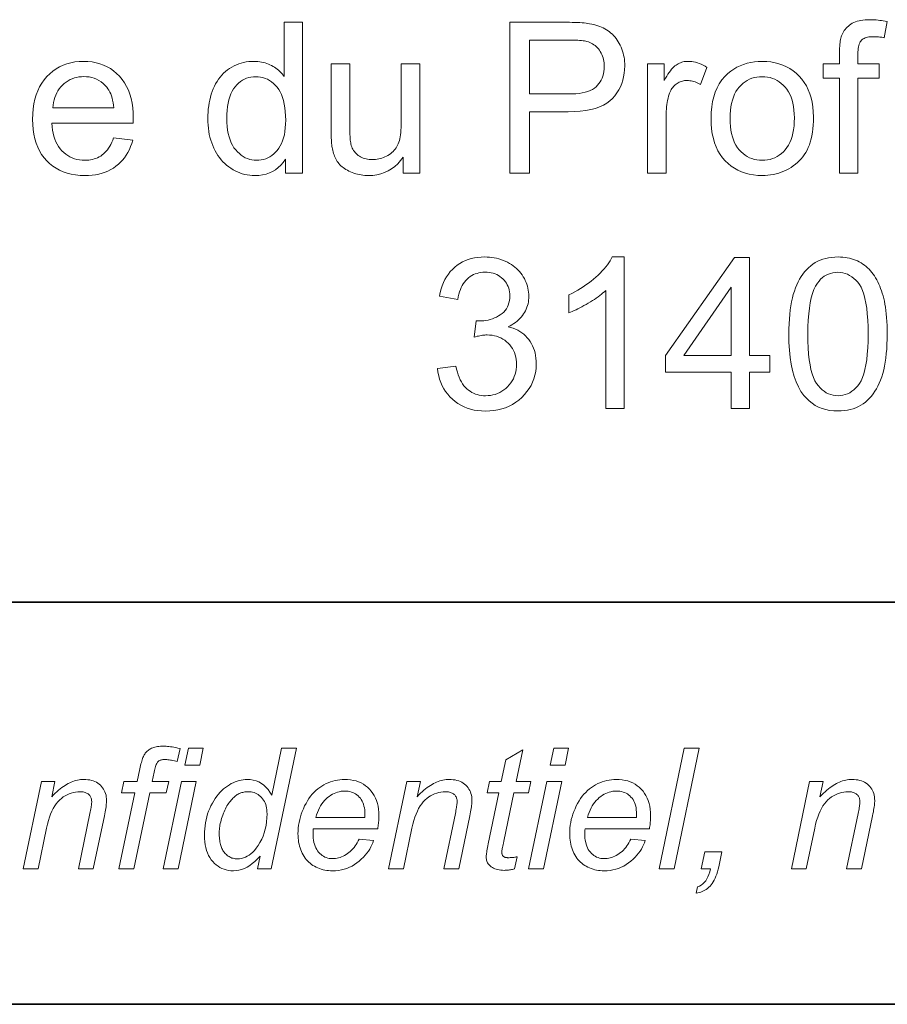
# Model space of a CAD drawing. Extents: x 10 to 410, y 10 to 287.
# Tile 7 of 21: x 314 to 329, y 10 to 26. Entities that reach past the tile are written whole.
import ezdxf

# ---------------------------------------------------------------- set-up
doc = ezdxf.new("R2010")
doc.units = 0

msp = doc.modelspace()

# ---------------------------------------------------------------- linework, layer by layer
at = {"color": 7, "lineweight": 35}
for p, q in [((409.96, 16.669), (269.696, 16.669)), ((365.393, 16.669), (269.696, 16.669)), ((10, 10), (410, 10))]:
    msp.add_line(p, q, dxfattribs=at)
at = {"color": 7, "lineweight": 13}
for points in [[(318.527, 23.78), (318.527, 24.009), (318.491, 23.958), (318.452, 23.912), (318.409, 23.871), (318.363, 23.836), (318.314, 23.807), (318.262, 23.782), (318.206, 23.764), (318.148, 23.75), (318.086, 23.742), (318.02, 23.739), (317.978, 23.74), (317.935, 23.744), (317.894, 23.75), (317.853, 23.758), (317.813, 23.769), (317.773, 23.782), (317.734, 23.798), (317.696, 23.816), (317.659, 23.836), (317.622, 23.859), (317.587, 23.883), (317.553, 23.91), (317.521, 23.939), (317.49, 23.969), (317.461, 24.002), (317.434, 24.036), (317.408, 24.072), (317.384, 24.11), (317.362, 24.15), (317.341, 24.192), (317.322, 24.235), (317.305, 24.28), (317.29, 24.326), (317.277, 24.373), (317.266, 24.422), (317.257, 24.472), (317.25, 24.523), (317.245, 24.575), (317.242, 24.629), (317.241, 24.684), (317.242, 24.738), (317.245, 24.79), (317.249, 24.842), (317.256, 24.893), (317.264, 24.943), (317.274, 24.991), (317.285, 25.039), (317.299, 25.086), (317.314, 25.131), (317.332, 25.176), (317.35, 25.219), (317.371, 25.26), (317.394, 25.299), (317.418, 25.336), (317.444, 25.371), (317.473, 25.404), (317.502, 25.435), (317.534, 25.463), (317.567, 25.49), (317.603, 25.515), (317.639, 25.537), (317.677, 25.557), (317.715, 25.575), (317.754, 25.59), (317.794, 25.603), (317.835, 25.613), (317.877, 25.622), (317.919, 25.627), (317.963, 25.631), (318.007, 25.632), (318.039, 25.631), (318.071, 25.629), (318.102, 25.626), (318.132, 25.621), (318.162, 25.615), (318.19, 25.607), (318.218, 25.598), (318.246, 25.588), (318.272, 25.576), (318.298, 25.563), (318.324, 25.549), (318.348, 25.534), (318.371, 25.518), (318.393, 25.501), (318.414, 25.484), (318.435, 25.465), (318.454, 25.446), (318.473, 25.426), (318.49, 25.405), (318.506, 25.383), (318.506, 26.28), (318.812, 26.28), (318.812, 23.78)], [(322.246, 23.78), (322.246, 26.28), (323.189, 26.28), (323.238, 26.28), (323.284, 26.279), (323.328, 26.278), (323.37, 26.276), (323.409, 26.274), (323.446, 26.272), (323.48, 26.268), (323.512, 26.265), (323.542, 26.261), (323.57, 26.256), (323.606, 26.25), (323.641, 26.242), (323.675, 26.233), (323.707, 26.223), (323.739, 26.212), (323.769, 26.2), (323.798, 26.186), (323.826, 26.172), (323.853, 26.156), (323.878, 26.14), (323.903, 26.122), (323.926, 26.102), (323.949, 26.082), (323.97, 26.06), (323.991, 26.036), (324.01, 26.011), (324.029, 25.985), (324.046, 25.958), (324.063, 25.929), (324.079, 25.898), (324.093, 25.867), (324.106, 25.835), (324.117, 25.802), (324.127, 25.769), (324.136, 25.735), (324.142, 25.701), (324.148, 25.666), (324.151, 25.63), (324.154, 25.594), (324.155, 25.557), (324.152, 25.494), (324.146, 25.434), (324.136, 25.375), (324.122, 25.318), (324.104, 25.263), (324.081, 25.21), (324.055, 25.159), (324.025, 25.11), (323.99, 25.063), (323.952, 25.017), (323.908, 24.975), (323.857, 24.938), (323.8, 24.905), (323.737, 24.876), (323.667, 24.852), (323.59, 24.832), (323.507, 24.816), (323.417, 24.805), (323.321, 24.799), (323.218, 24.797), (322.577, 24.797), (322.577, 23.78)], [(327.715, 23.78), (327.715, 25.353), (327.444, 25.353), (327.444, 25.591), (327.715, 25.591), (327.715, 25.784), (327.716, 25.82), (327.717, 25.853), (327.718, 25.885), (327.72, 25.915), (327.723, 25.943), (327.727, 25.969), (327.731, 25.993), (327.736, 26.016), (327.741, 26.036), (327.748, 26.055), (327.757, 26.079), (327.768, 26.101), (327.78, 26.123), (327.794, 26.143), (327.809, 26.163), (327.825, 26.182), (327.843, 26.2), (327.862, 26.217), (327.882, 26.233), (327.904, 26.249), (327.927, 26.263), (327.952, 26.275), (327.979, 26.286), (328.007, 26.296), (328.038, 26.304), (328.07, 26.311), (328.104, 26.316), (328.14, 26.32), (328.177, 26.322), (328.217, 26.323), (328.243, 26.323), (328.27, 26.322), (328.297, 26.32), (328.325, 26.318), (328.353, 26.315), (328.382, 26.312), (328.411, 26.308), (328.441, 26.303), (328.472, 26.298), (328.503, 26.292), (328.457, 26.024), (328.438, 26.028), (328.419, 26.031), (328.401, 26.033), (328.382, 26.035), (328.364, 26.037), (328.346, 26.039), (328.328, 26.04), (328.311, 26.041), (328.293, 26.041), (328.276, 26.041), (328.249, 26.041), (328.224, 26.039), (328.2, 26.036), (328.177, 26.032), (328.157, 26.027), (328.138, 26.02), (328.121, 26.012), (328.105, 26.003), (328.091, 25.993), (328.078, 25.982), (328.067, 25.969), (328.058, 25.954), (328.049, 25.937), (328.041, 25.917), (328.035, 25.896), (328.03, 25.873), (328.026, 25.847), (328.023, 25.82), (328.021, 25.79), (328.02, 25.758), (328.02, 25.591), (328.373, 25.591), (328.373, 25.353), (328.02, 25.353), (328.02, 23.78)], [(322.577, 25.092), (323.223, 25.092), (323.286, 25.093), (323.344, 25.096), (323.399, 25.102), (323.45, 25.111), (323.498, 25.121), (323.541, 25.135), (323.581, 25.15), (323.617, 25.168), (323.65, 25.188), (323.679, 25.211), (323.704, 25.236), (323.727, 25.263), (323.747, 25.291), (323.765, 25.322), (323.78, 25.355), (323.792, 25.389), (323.801, 25.426), (323.808, 25.464), (323.812, 25.505), (323.813, 25.547), (323.813, 25.578), (323.81, 25.608), (323.806, 25.637), (323.801, 25.665), (323.794, 25.693), (323.785, 25.719), (323.775, 25.744), (323.763, 25.769), (323.749, 25.793), (323.734, 25.815), (323.718, 25.837), (323.7, 25.857), (323.682, 25.876), (323.663, 25.893), (323.642, 25.908), (323.621, 25.922), (323.598, 25.935), (323.575, 25.946), (323.551, 25.955), (323.525, 25.963), (323.507, 25.967), (323.486, 25.971), (323.462, 25.974), (323.436, 25.977), (323.406, 25.98), (323.374, 25.982), (323.339, 25.983), (323.301, 25.984), (323.26, 25.985), (323.217, 25.985), (322.577, 25.985)], [(315.679, 24.363), (315.996, 24.324), (315.98, 24.27), (315.961, 24.218), (315.94, 24.169), (315.916, 24.122), (315.889, 24.077), (315.86, 24.035), (315.829, 23.996), (315.794, 23.959), (315.758, 23.925), (315.718, 23.893), (315.677, 23.864), (315.633, 23.837), (315.586, 23.814), (315.538, 23.795), (315.487, 23.778), (315.434, 23.764), (315.379, 23.753), (315.322, 23.745), (315.262, 23.741), (315.2, 23.739), (315.122, 23.742), (315.048, 23.749), (314.976, 23.761), (314.908, 23.778), (314.844, 23.8), (314.782, 23.827), (314.724, 23.859), (314.669, 23.896), (314.618, 23.937), (314.57, 23.984), (314.526, 24.035), (314.486, 24.09), (314.451, 24.149), (314.421, 24.211), (314.395, 24.278), (314.374, 24.349), (314.358, 24.423), (314.346, 24.502), (314.339, 24.584), (314.337, 24.67), (314.339, 24.76), (314.346, 24.845), (314.358, 24.926), (314.375, 25.003), (314.396, 25.076), (314.422, 25.145), (314.452, 25.21), (314.488, 25.271), (314.528, 25.327), (314.572, 25.38), (314.621, 25.428), (314.672, 25.471), (314.726, 25.509), (314.783, 25.541), (314.843, 25.569), (314.905, 25.592), (314.97, 25.609), (315.038, 25.622), (315.109, 25.63), (315.183, 25.632), (315.254, 25.63), (315.323, 25.622), (315.389, 25.61), (315.452, 25.593), (315.513, 25.57), (315.571, 25.543), (315.626, 25.511), (315.679, 25.474), (315.729, 25.432), (315.776, 25.385), (315.82, 25.333), (315.859, 25.278), (315.894, 25.218), (315.924, 25.155), (315.949, 25.087), (315.97, 25.016), (315.986, 24.94), (315.997, 24.86), (316.004, 24.777), (316.006, 24.689), (316.006, 24.683), (316.006, 24.677), (316.006, 24.67), (316.006, 24.663), (316.006, 24.655), (316.006, 24.647), (316.006, 24.638), (316.005, 24.628), (316.005, 24.618), (316.005, 24.607), (314.654, 24.607), (314.659, 24.549), (314.666, 24.493), (314.677, 24.441), (314.689, 24.391), (314.705, 24.344), (314.723, 24.3), (314.744, 24.258), (314.768, 24.219), (314.794, 24.183), (314.823, 24.15), (314.854, 24.12), (314.887, 24.093), (314.921, 24.069), (314.956, 24.049), (314.994, 24.031), (315.032, 24.017), (315.072, 24.006), (315.114, 23.998), (315.157, 23.993), (315.202, 23.992), (315.235, 23.993), (315.267, 23.995), (315.298, 24), (315.329, 24.006), (315.358, 24.014), (315.386, 24.024), (315.414, 24.035), (315.44, 24.048), (315.465, 24.063), (315.49, 24.08), (315.513, 24.099), (315.536, 24.12), (315.557, 24.143), (315.577, 24.168), (315.597, 24.195), (315.615, 24.225), (315.633, 24.256), (315.649, 24.29), (315.665, 24.326)], [(324.533, 23.78), (324.533, 25.591), (324.809, 25.591), (324.809, 25.317), (324.83, 25.354), (324.851, 25.389), (324.871, 25.42), (324.891, 25.45), (324.911, 25.477), (324.93, 25.501), (324.949, 25.522), (324.968, 25.541), (324.987, 25.557), (325.005, 25.571), (325.023, 25.582), (325.041, 25.593), (325.06, 25.602), (325.079, 25.61), (325.099, 25.617), (325.118, 25.622), (325.139, 25.627), (325.159, 25.63), (325.18, 25.632), (325.202, 25.632), (325.233, 25.631), (325.264, 25.628), (325.295, 25.623), (325.327, 25.616), (325.358, 25.607), (325.39, 25.597), (325.421, 25.584), (325.453, 25.569), (325.485, 25.552), (325.517, 25.533), (325.411, 25.248), (325.389, 25.261), (325.366, 25.272), (325.344, 25.282), (325.321, 25.291), (325.299, 25.298), (325.276, 25.304), (325.254, 25.309), (325.231, 25.312), (325.209, 25.314), (325.186, 25.315), (325.166, 25.314), (325.147, 25.313), (325.128, 25.31), (325.109, 25.305), (325.091, 25.3), (325.073, 25.293), (325.055, 25.285), (325.038, 25.276), (325.022, 25.266), (325.005, 25.254), (324.99, 25.242), (324.975, 25.228), (324.962, 25.214), (324.949, 25.199), (324.937, 25.182), (324.926, 25.165), (324.916, 25.147), (324.907, 25.128), (324.898, 25.107), (324.891, 25.086), (324.881, 25.053), (324.873, 25.02), (324.865, 24.985), (324.858, 24.951), (324.853, 24.915), (324.848, 24.879), (324.845, 24.842), (324.842, 24.805), (324.841, 24.767), (324.84, 24.728), (324.84, 23.78)], [(325.585, 24.686), (325.588, 24.784), (325.596, 24.877), (325.61, 24.964), (325.63, 25.046), (325.655, 25.124), (325.686, 25.195), (325.722, 25.262), (325.764, 25.324), (325.812, 25.38), (325.865, 25.431), (325.913, 25.469), (325.962, 25.503), (326.014, 25.534), (326.068, 25.56), (326.124, 25.582), (326.182, 25.6), (326.242, 25.614), (326.304, 25.624), (326.368, 25.63), (326.435, 25.632), (326.508, 25.63), (326.578, 25.622), (326.646, 25.61), (326.711, 25.593), (326.774, 25.571), (326.834, 25.544), (326.891, 25.512), (326.945, 25.476), (326.996, 25.434), (327.045, 25.387), (327.09, 25.337), (327.13, 25.282), (327.166, 25.224), (327.197, 25.162), (327.223, 25.096), (327.244, 25.027), (327.261, 24.953), (327.273, 24.876), (327.28, 24.796), (327.282, 24.711), (327.281, 24.643), (327.278, 24.577), (327.273, 24.515), (327.265, 24.456), (327.256, 24.399), (327.244, 24.346), (327.231, 24.295), (327.215, 24.247), (327.197, 24.203), (327.177, 24.161), (327.155, 24.122), (327.131, 24.085), (327.106, 24.049), (327.078, 24.015), (327.048, 23.983), (327.017, 23.953), (326.984, 23.925), (326.948, 23.898), (326.911, 23.873), (326.872, 23.85), (326.831, 23.829), (326.79, 23.81), (326.748, 23.794), (326.706, 23.779), (326.662, 23.767), (326.618, 23.757), (326.573, 23.749), (326.528, 23.744), (326.482, 23.74), (326.435, 23.739), (326.36, 23.742), (326.288, 23.749), (326.219, 23.761), (326.154, 23.778), (326.091, 23.8), (326.031, 23.827), (325.974, 23.859), (325.919, 23.895), (325.868, 23.937), (325.82, 23.983), (325.775, 24.034), (325.735, 24.089), (325.7, 24.149), (325.67, 24.213), (325.644, 24.281), (325.623, 24.353), (325.606, 24.43), (325.595, 24.511), (325.588, 24.596)], [(320.481, 23.78), (320.481, 24.046), (320.437, 23.988), (320.391, 23.936), (320.341, 23.89), (320.288, 23.85), (320.232, 23.816), (320.173, 23.788), (320.111, 23.767), (320.046, 23.752), (319.978, 23.742), (319.907, 23.739), (319.875, 23.74), (319.843, 23.742), (319.812, 23.745), (319.782, 23.749), (319.752, 23.755), (319.722, 23.761), (319.693, 23.769), (319.664, 23.779), (319.635, 23.789), (319.607, 23.801), (319.58, 23.813), (319.555, 23.826), (319.53, 23.84), (319.508, 23.855), (319.486, 23.87), (319.466, 23.886), (319.448, 23.902), (319.431, 23.919), (319.415, 23.937), (319.401, 23.955), (319.388, 23.974), (319.376, 23.994), (319.364, 24.015), (319.353, 24.036), (319.344, 24.058), (319.335, 24.082), (319.326, 24.106), (319.319, 24.13), (319.312, 24.156), (319.306, 24.183), (319.303, 24.202), (319.3, 24.223), (319.297, 24.246), (319.294, 24.272), (319.292, 24.299), (319.291, 24.329), (319.289, 24.361), (319.288, 24.395), (319.288, 24.431), (319.288, 24.469), (319.288, 25.591), (319.594, 25.591), (319.594, 24.587), (319.595, 24.54), (319.595, 24.497), (319.596, 24.457), (319.597, 24.42), (319.599, 24.386), (319.601, 24.355), (319.604, 24.327), (319.606, 24.303), (319.61, 24.281), (319.613, 24.263), (319.62, 24.239), (319.627, 24.216), (319.636, 24.195), (319.647, 24.174), (319.658, 24.155), (319.671, 24.136), (319.686, 24.119), (319.701, 24.102), (319.718, 24.087), (319.736, 24.073), (319.755, 24.06), (319.775, 24.048), (319.796, 24.037), (319.818, 24.028), (319.841, 24.021), (319.865, 24.015), (319.889, 24.01), (319.914, 24.006), (319.941, 24.004), (319.968, 24.004), (319.995, 24.004), (320.023, 24.006), (320.049, 24.01), (320.076, 24.015), (320.102, 24.021), (320.128, 24.029), (320.153, 24.038), (320.178, 24.049), (320.203, 24.061), (320.227, 24.074), (320.251, 24.089), (320.273, 24.105), (320.293, 24.121), (320.313, 24.139), (320.331, 24.158), (320.347, 24.178), (320.362, 24.199), (320.376, 24.22), (320.388, 24.243), (320.399, 24.267), (320.408, 24.293), (320.417, 24.32), (320.424, 24.35), (320.431, 24.382), (320.436, 24.416), (320.441, 24.453), (320.444, 24.492), (320.447, 24.533), (320.448, 24.576), (320.449, 24.621), (320.449, 25.591), (320.756, 25.591), (320.756, 23.78)], [(314.671, 24.86), (315.682, 24.86), (315.678, 24.904), (315.671, 24.947), (315.663, 24.986), (315.654, 25.024), (315.643, 25.06), (315.631, 25.093), (315.617, 25.124), (315.602, 25.152), (315.585, 25.178), (315.566, 25.202), (315.536, 25.236), (315.504, 25.266), (315.471, 25.293), (315.435, 25.316), (315.398, 25.335), (315.359, 25.351), (315.319, 25.364), (315.276, 25.373), (315.232, 25.378), (315.186, 25.38), (315.145, 25.378), (315.104, 25.374), (315.065, 25.367), (315.028, 25.357), (314.992, 25.344), (314.957, 25.329), (314.923, 25.31), (314.891, 25.289), (314.86, 25.265), (314.831, 25.238), (314.803, 25.209), (314.778, 25.178), (314.756, 25.145), (314.736, 25.11), (314.719, 25.073), (314.704, 25.034), (314.692, 24.993), (314.682, 24.951), (314.676, 24.906)], [(317.557, 24.684), (317.558, 24.616), (317.562, 24.552), (317.57, 24.491), (317.58, 24.434), (317.593, 24.38), (317.609, 24.33), (317.628, 24.283), (317.65, 24.24), (317.675, 24.2), (317.703, 24.164), (317.733, 24.131), (317.764, 24.102), (317.796, 24.076), (317.829, 24.054), (317.863, 24.035), (317.898, 24.019), (317.935, 24.007), (317.972, 23.999), (318.01, 23.993), (318.049, 23.992), (318.089, 23.993), (318.128, 23.998), (318.165, 24.006), (318.201, 24.018), (318.236, 24.033), (318.269, 24.051), (318.302, 24.072), (318.333, 24.097), (318.363, 24.125), (318.391, 24.156), (318.418, 24.191), (318.442, 24.229), (318.463, 24.271), (318.481, 24.316), (318.497, 24.364), (318.51, 24.416), (318.519, 24.471), (318.526, 24.53), (318.531, 24.593), (318.532, 24.658), (318.531, 24.731), (318.526, 24.799), (318.519, 24.864), (318.509, 24.924), (318.496, 24.981), (318.48, 25.033), (318.462, 25.082), (318.44, 25.127), (318.416, 25.167), (318.389, 25.204), (318.359, 25.237), (318.329, 25.267), (318.297, 25.293), (318.264, 25.315), (318.229, 25.335), (318.193, 25.35), (318.156, 25.362), (318.117, 25.371), (318.077, 25.376), (318.036, 25.378), (317.996, 25.376), (317.957, 25.371), (317.919, 25.363), (317.883, 25.351), (317.848, 25.336), (317.814, 25.318), (317.782, 25.296), (317.751, 25.271), (317.722, 25.243), (317.694, 25.211), (317.668, 25.176), (317.644, 25.136), (317.624, 25.093), (317.606, 25.046), (317.591, 24.996), (317.579, 24.941), (317.569, 24.883), (317.562, 24.82), (317.558, 24.754)], [(325.901, 24.686), (325.902, 24.618), (325.907, 24.554), (325.914, 24.493), (325.925, 24.435), (325.939, 24.382), (325.955, 24.331), (325.975, 24.284), (325.998, 24.241), (326.024, 24.201), (326.053, 24.165), (326.084, 24.132), (326.116, 24.102), (326.151, 24.076), (326.186, 24.054), (326.224, 24.035), (326.263, 24.019), (326.303, 24.007), (326.346, 23.999), (326.389, 23.993), (326.435, 23.992), (326.479, 23.993), (326.523, 23.999), (326.565, 24.007), (326.605, 24.019), (326.644, 24.035), (326.681, 24.054), (326.717, 24.077), (326.751, 24.103), (326.784, 24.133), (326.815, 24.166), (326.844, 24.202), (326.869, 24.242), (326.892, 24.286), (326.912, 24.334), (326.929, 24.385), (326.942, 24.44), (326.953, 24.499), (326.961, 24.561), (326.965, 24.626), (326.967, 24.696), (326.965, 24.762), (326.96, 24.824), (326.953, 24.883), (326.942, 24.939), (326.928, 24.991), (326.912, 25.04), (326.892, 25.086), (326.869, 25.129), (326.843, 25.169), (326.814, 25.205), (326.783, 25.238), (326.75, 25.267), (326.716, 25.293), (326.68, 25.316), (326.643, 25.335), (326.604, 25.35), (326.564, 25.363), (326.522, 25.371), (326.479, 25.376), (326.435, 25.378), (326.389, 25.376), (326.346, 25.371), (326.303, 25.363), (326.263, 25.351), (326.224, 25.335), (326.186, 25.316), (326.151, 25.294), (326.116, 25.268), (326.084, 25.239), (326.053, 25.206), (326.024, 25.17), (325.998, 25.13), (325.975, 25.087), (325.955, 25.04), (325.939, 24.99), (325.925, 24.936), (325.914, 24.879), (325.907, 24.818), (325.902, 24.754)], [(321.049, 20.538), (321.356, 20.579), (321.367, 20.529), (321.38, 20.481), (321.394, 20.436), (321.41, 20.394), (321.427, 20.355), (321.446, 20.319), (321.466, 20.285), (321.488, 20.255), (321.511, 20.228), (321.536, 20.203), (321.562, 20.181), (321.589, 20.162), (321.617, 20.145), (321.646, 20.13), (321.677, 20.117), (321.708, 20.107), (321.741, 20.099), (321.775, 20.093), (321.81, 20.089), (321.846, 20.088), (321.888, 20.09), (321.929, 20.094), (321.969, 20.102), (322.008, 20.112), (322.045, 20.126), (322.081, 20.142), (322.116, 20.162), (322.149, 20.184), (322.181, 20.21), (322.211, 20.238), (322.24, 20.269), (322.265, 20.301), (322.287, 20.335), (322.307, 20.37), (322.323, 20.406), (322.337, 20.444), (322.347, 20.483), (322.355, 20.524), (322.359, 20.566), (322.361, 20.61), (322.359, 20.652), (322.355, 20.692), (322.348, 20.73), (322.338, 20.767), (322.326, 20.803), (322.311, 20.837), (322.293, 20.87), (322.272, 20.901), (322.249, 20.931), (322.222, 20.959), (322.194, 20.985), (322.164, 21.008), (322.133, 21.029), (322.1, 21.047), (322.065, 21.062), (322.03, 21.074), (321.992, 21.084), (321.953, 21.091), (321.913, 21.095), (321.871, 21.096), (321.853, 21.096), (321.835, 21.095), (321.815, 21.093), (321.795, 21.091), (321.773, 21.087), (321.751, 21.084), (321.728, 21.079), (321.705, 21.074), (321.68, 21.068), (321.655, 21.062), (321.689, 21.331), (321.695, 21.331), (321.7, 21.33), (321.706, 21.33), (321.711, 21.329), (321.716, 21.329), (321.721, 21.328), (321.726, 21.328), (321.73, 21.328), (321.734, 21.328), (321.738, 21.328), (321.777, 21.329), (321.815, 21.332), (321.852, 21.337), (321.889, 21.344), (321.924, 21.354), (321.959, 21.365), (321.993, 21.378), (322.027, 21.393), (322.059, 21.411), (322.091, 21.43), (322.121, 21.452), (322.148, 21.476), (322.171, 21.502), (322.191, 21.53), (322.209, 21.56), (322.223, 21.593), (322.234, 21.628), (322.242, 21.665), (322.246, 21.704), (322.248, 21.746), (322.247, 21.779), (322.243, 21.811), (322.238, 21.842), (322.23, 21.872), (322.219, 21.9), (322.207, 21.927), (322.192, 21.954), (322.175, 21.979), (322.155, 22.003), (322.134, 22.025), (322.11, 22.046), (322.085, 22.065), (322.059, 22.082), (322.032, 22.096), (322.003, 22.109), (321.973, 22.119), (321.941, 22.126), (321.908, 22.132), (321.874, 22.135), (321.839, 22.136), (321.803, 22.135), (321.769, 22.132), (321.737, 22.126), (321.705, 22.118), (321.675, 22.108), (321.645, 22.096), (321.617, 22.081), (321.59, 22.064), (321.565, 22.045), (321.54, 22.024), (321.517, 22), (321.496, 21.974), (321.476, 21.946), (321.458, 21.916), (321.442, 21.883), (321.428, 21.848), (321.415, 21.811), (321.404, 21.772), (321.394, 21.73), (321.387, 21.686), (321.08, 21.741), (321.092, 21.801), (321.108, 21.859), (321.126, 21.913), (321.148, 21.965), (321.172, 22.015), (321.199, 22.061), (321.229, 22.105), (321.262, 22.146), (321.297, 22.184), (321.336, 22.219), (321.376, 22.251), (321.419, 22.28), (321.464, 22.306), (321.511, 22.328), (321.559, 22.346), (321.61, 22.362), (321.663, 22.373), (321.717, 22.382), (321.773, 22.387), (321.832, 22.389), (321.872, 22.388), (321.912, 22.385), (321.952, 22.381), (321.99, 22.375), (322.028, 22.367), (322.066, 22.357), (322.102, 22.346), (322.139, 22.332), (322.174, 22.318), (322.209, 22.301), (322.242, 22.283), (322.274, 22.263), (322.305, 22.242), (322.334, 22.22), (322.361, 22.197), (322.386, 22.172), (322.41, 22.147), (322.432, 22.119), (322.453, 22.091), (322.472, 22.061), (322.49, 22.031), (322.505, 22), (322.519, 21.968), (322.531, 21.937), (322.541, 21.905), (322.549, 21.872), (322.555, 21.84), (322.56, 21.806), (322.563, 21.773), (322.563, 21.739), (322.563, 21.707), (322.56, 21.675), (322.556, 21.644), (322.55, 21.614), (322.542, 21.584), (322.532, 21.555), (322.521, 21.526), (322.508, 21.498), (322.493, 21.471), (322.476, 21.444), (322.458, 21.418), (322.438, 21.393), (322.417, 21.369), (322.394, 21.346), (322.369, 21.325), (322.342, 21.304), (322.314, 21.284), (322.284, 21.266), (322.252, 21.249), (322.219, 21.232), (322.262, 21.221), (322.304, 21.208), (322.343, 21.192), (322.38, 21.174), (322.416, 21.154), (322.449, 21.131), (322.481, 21.107), (322.51, 21.08), (322.538, 21.051), (322.563, 21.02), (322.587, 20.987), (322.608, 20.952), (322.626, 20.916), (322.642, 20.878), (322.656, 20.839), (322.667, 20.798), (322.675, 20.755), (322.681, 20.71), (322.685, 20.664), (322.686, 20.617), (322.684, 20.552), (322.677, 20.49), (322.665, 20.429), (322.648, 20.371), (322.627, 20.314), (322.6, 20.26), (322.569, 20.207), (322.533, 20.157), (322.493, 20.108), (322.447, 20.062), (322.398, 20.018), (322.347, 19.98), (322.293, 19.946), (322.236, 19.916), (322.177, 19.891), (322.116, 19.871), (322.051, 19.855), (321.985, 19.843), (321.916, 19.836), (321.844, 19.834), (321.779, 19.836), (321.717, 19.842), (321.656, 19.852), (321.598, 19.865), (321.543, 19.883), (321.489, 19.905), (321.438, 19.93), (321.389, 19.96), (321.342, 19.993), (321.297, 20.03), (321.256, 20.071), (321.218, 20.113), (321.184, 20.158), (321.153, 20.206), (321.126, 20.255), (321.104, 20.307), (321.084, 20.362), (321.069, 20.418), (321.057, 20.477)], [(324.146, 19.878), (323.839, 19.878), (323.839, 21.834), (323.816, 21.813), (323.792, 21.792), (323.766, 21.771), (323.739, 21.75), (323.711, 21.729), (323.681, 21.708), (323.65, 21.686), (323.617, 21.665), (323.584, 21.644), (323.548, 21.623), (323.513, 21.602), (323.478, 21.583), (323.444, 21.564), (323.41, 21.547), (323.378, 21.53), (323.346, 21.515), (323.314, 21.501), (323.284, 21.488), (323.254, 21.475), (323.225, 21.464), (323.225, 21.761), (323.276, 21.786), (323.326, 21.812), (323.374, 21.838), (323.421, 21.866), (323.466, 21.895), (323.511, 21.925), (323.554, 21.956), (323.596, 21.988), (323.636, 22.02), (323.675, 22.054), (323.713, 22.089), (323.748, 22.123), (323.781, 22.157), (323.811, 22.191), (323.84, 22.224), (323.866, 22.257), (323.89, 22.291), (323.912, 22.323), (323.931, 22.356), (323.948, 22.389), (324.146, 22.389)], [(325.916, 19.878), (325.916, 20.477), (324.832, 20.477), (324.832, 20.758), (325.972, 22.378), (326.223, 22.378), (326.223, 20.758), (326.561, 20.758), (326.561, 20.477), (326.223, 20.477), (326.223, 19.878)], [(326.875, 21.111), (326.875, 21.198), (326.878, 21.282), (326.883, 21.362), (326.889, 21.438), (326.897, 21.511), (326.907, 21.581), (326.919, 21.647), (326.933, 21.71), (326.948, 21.769), (326.966, 21.825), (326.985, 21.878), (327.006, 21.928), (327.028, 21.976), (327.053, 22.021), (327.079, 22.064), (327.107, 22.105), (327.137, 22.143), (327.168, 22.178), (327.202, 22.211), (327.237, 22.242), (327.274, 22.27), (327.313, 22.295), (327.353, 22.317), (327.396, 22.336), (327.44, 22.352), (327.486, 22.365), (327.534, 22.375), (327.584, 22.383), (327.636, 22.387), (327.69, 22.389), (327.729, 22.388), (327.768, 22.385), (327.806, 22.381), (327.843, 22.376), (327.879, 22.368), (327.913, 22.359), (327.947, 22.349), (327.98, 22.337), (328.012, 22.323), (328.043, 22.308), (328.072, 22.291), (328.101, 22.272), (328.129, 22.253), (328.156, 22.231), (328.181, 22.209), (328.206, 22.185), (328.229, 22.159), (328.252, 22.132), (328.273, 22.104), (328.293, 22.074), (328.313, 22.043), (328.331, 22.01), (328.349, 21.976), (328.366, 21.941), (328.382, 21.905), (328.397, 21.867), (328.411, 21.828), (328.424, 21.787), (328.437, 21.745), (328.449, 21.702), (328.459, 21.657), (328.469, 21.609), (328.477, 21.557), (328.485, 21.503), (328.491, 21.445), (328.496, 21.384), (328.5, 21.321), (328.503, 21.254), (328.504, 21.184), (328.505, 21.111), (328.504, 21.025), (328.501, 20.942), (328.497, 20.863), (328.49, 20.787), (328.482, 20.714), (328.472, 20.644), (328.461, 20.579), (328.447, 20.516), (328.432, 20.457), (328.414, 20.401), (328.395, 20.348), (328.375, 20.298), (328.352, 20.25), (328.328, 20.205), (328.302, 20.162), (328.274, 20.121), (328.244, 20.083), (328.212, 20.047), (328.179, 20.014), (328.144, 19.983), (328.107, 19.955), (328.068, 19.93), (328.028, 19.908), (327.985, 19.889), (327.941, 19.873), (327.894, 19.859), (327.846, 19.849), (327.796, 19.842), (327.744, 19.837), (327.69, 19.836), (327.619, 19.838), (327.551, 19.846), (327.487, 19.859), (327.425, 19.877), (327.367, 19.901), (327.312, 19.929), (327.26, 19.963), (327.211, 20.002), (327.165, 20.046), (327.122, 20.095), (327.075, 20.161), (327.033, 20.236), (326.996, 20.318), (326.964, 20.407), (326.936, 20.505), (326.914, 20.611), (326.897, 20.724), (326.884, 20.845), (326.877, 20.974)], [(327.19, 21.111), (327.191, 20.992), (327.196, 20.882), (327.203, 20.779), (327.213, 20.685), (327.226, 20.599), (327.242, 20.521), (327.261, 20.451), (327.282, 20.39), (327.307, 20.337), (327.334, 20.292), (327.364, 20.253), (327.394, 20.219), (327.427, 20.188), (327.46, 20.162), (327.495, 20.139), (327.531, 20.121), (327.569, 20.107), (327.608, 20.096), (327.648, 20.09), (327.69, 20.088), (327.731, 20.09), (327.772, 20.096), (327.81, 20.107), (327.848, 20.121), (327.884, 20.139), (327.919, 20.162), (327.953, 20.188), (327.985, 20.219), (328.016, 20.254), (328.045, 20.293), (328.073, 20.338), (328.097, 20.391), (328.119, 20.452), (328.137, 20.522), (328.153, 20.6), (328.166, 20.686), (328.176, 20.78), (328.184, 20.882), (328.188, 20.993), (328.189, 21.111), (328.188, 21.231), (328.184, 21.342), (328.176, 21.444), (328.166, 21.539), (328.153, 21.625), (328.137, 21.703), (328.119, 21.773), (328.097, 21.834), (328.073, 21.887), (328.045, 21.932), (328.016, 21.97), (327.985, 22.005), (327.952, 22.035), (327.919, 22.062), (327.883, 22.084), (327.847, 22.102), (327.809, 22.116), (327.769, 22.126), (327.728, 22.133), (327.686, 22.135), (327.645, 22.133), (327.605, 22.127), (327.567, 22.118), (327.531, 22.106), (327.496, 22.09), (327.463, 22.07), (327.432, 22.047), (327.402, 22.02), (327.375, 21.99), (327.349, 21.956), (327.318, 21.906), (327.291, 21.849), (327.268, 21.784), (327.247, 21.711), (327.23, 21.63), (327.215, 21.542), (327.204, 21.446), (327.196, 21.342), (327.192, 21.231)], [(325.916, 20.758), (325.916, 21.886), (325.133, 20.758)], [(315.768, 12.246), (316.031, 13.504), (315.81, 13.504), (315.849, 13.695), (316.07, 13.695), (316.113, 13.901), (316.119, 13.931), (316.126, 13.959), (316.133, 13.986), (316.139, 14.01), (316.146, 14.033), (316.153, 14.055), (316.16, 14.074), (316.166, 14.092), (316.173, 14.109), (316.18, 14.123), (316.188, 14.137), (316.196, 14.149), (316.205, 14.162), (316.215, 14.174), (316.226, 14.185), (316.238, 14.196), (316.25, 14.207), (316.264, 14.217), (316.278, 14.227), (316.293, 14.236), (316.31, 14.244), (316.327, 14.252), (316.346, 14.258), (316.365, 14.264), (316.386, 14.269), (316.408, 14.273), (316.431, 14.276), (316.455, 14.278), (316.481, 14.28), (316.507, 14.28), (316.527, 14.28), (316.548, 14.278), (316.571, 14.276), (316.596, 14.274), (316.622, 14.27), (316.65, 14.266), (316.68, 14.261), (316.712, 14.255), (316.745, 14.248), (316.78, 14.24), (316.735, 14.025), (316.71, 14.031), (316.686, 14.037), (316.663, 14.042), (316.641, 14.046), (316.62, 14.049), (316.599, 14.052), (316.579, 14.055), (316.56, 14.056), (316.542, 14.057), (316.525, 14.058), (316.511, 14.057), (316.497, 14.056), (316.484, 14.054), (316.472, 14.052), (316.461, 14.049), (316.45, 14.045), (316.441, 14.04), (316.431, 14.035), (316.423, 14.028), (316.415, 14.021), (316.408, 14.013), (316.4, 14.003), (316.393, 13.991), (316.387, 13.977), (316.38, 13.961), (316.374, 13.943), (316.367, 13.922), (316.361, 13.9), (316.356, 13.876), (316.35, 13.85), (316.317, 13.695), (316.593, 13.695), (316.553, 13.504), (316.278, 13.504), (316.014, 12.246)], [(316.86, 13.966), (316.919, 14.246), (317.165, 14.246), (317.106, 13.966)], [(318.107, 12.456), (318.065, 12.41), (318.022, 12.369), (317.979, 12.332), (317.935, 12.301), (317.891, 12.274), (317.847, 12.252), (317.802, 12.235), (317.757, 12.223), (317.711, 12.216), (317.665, 12.213), (317.625, 12.215), (317.586, 12.219), (317.548, 12.227), (317.511, 12.238), (317.476, 12.251), (317.443, 12.268), (317.411, 12.288), (317.38, 12.311), (317.35, 12.336), (317.322, 12.365), (317.296, 12.397), (317.273, 12.432), (317.252, 12.469), (317.234, 12.509), (317.219, 12.552), (317.207, 12.597), (317.197, 12.645), (317.19, 12.696), (317.186, 12.75), (317.185, 12.807), (317.186, 12.859), (317.189, 12.911), (317.195, 12.961), (317.202, 13.011), (317.212, 13.06), (317.224, 13.108), (317.238, 13.155), (317.254, 13.201), (317.273, 13.246), (317.293, 13.29), (317.316, 13.333), (317.339, 13.373), (317.363, 13.412), (317.389, 13.448), (317.416, 13.482), (317.443, 13.513), (317.472, 13.543), (317.502, 13.57), (317.533, 13.595), (317.565, 13.618), (317.598, 13.639), (317.63, 13.658), (317.663, 13.674), (317.695, 13.688), (317.728, 13.7), (317.761, 13.71), (317.794, 13.718), (317.826, 13.723), (317.859, 13.726), (317.892, 13.727), (317.944, 13.725), (317.994, 13.717), (318.042, 13.704), (318.087, 13.686), (318.129, 13.662), (318.168, 13.634), (318.205, 13.6), (318.239, 13.561), (318.271, 13.516), (318.3, 13.467), (318.463, 14.246), (318.709, 14.246), (318.291, 12.246), (318.064, 12.246)], [(322.369, 12.446), (322.328, 12.245), (322.311, 12.24), (322.293, 12.236), (322.276, 12.233), (322.258, 12.23), (322.241, 12.227), (322.224, 12.225), (322.207, 12.223), (322.19, 12.222), (322.173, 12.222), (322.156, 12.221), (322.128, 12.222), (322.1, 12.224), (322.073, 12.228), (322.048, 12.233), (322.024, 12.239), (322.001, 12.247), (321.979, 12.257), (321.959, 12.268), (321.94, 12.28), (321.922, 12.294), (321.909, 12.305), (321.898, 12.317), (321.888, 12.33), (321.88, 12.344), (321.873, 12.358), (321.867, 12.373), (321.862, 12.389), (321.859, 12.406), (321.857, 12.424), (321.856, 12.442), (321.857, 12.453), (321.858, 12.466), (321.859, 12.482), (321.862, 12.5), (321.865, 12.521), (321.869, 12.544), (321.874, 12.57), (321.879, 12.598), (321.885, 12.629), (321.892, 12.662), (322.068, 13.504), (321.873, 13.504), (321.912, 13.695), (322.107, 13.695), (322.182, 14.051), (322.465, 14.221), (322.354, 13.695), (322.597, 13.695), (322.556, 13.504), (322.315, 13.504), (322.147, 12.703), (322.141, 12.674), (322.136, 12.647), (322.131, 12.622), (322.127, 12.6), (322.123, 12.581), (322.12, 12.564), (322.118, 12.549), (322.117, 12.537), (322.116, 12.527), (322.115, 12.52), (322.116, 12.512), (322.116, 12.503), (322.118, 12.496), (322.119, 12.488), (322.122, 12.482), (322.125, 12.475), (322.128, 12.469), (322.132, 12.463), (322.136, 12.458), (322.141, 12.453), (322.146, 12.449), (322.152, 12.445), (322.159, 12.441), (322.166, 12.438), (322.174, 12.436), (322.182, 12.434), (322.192, 12.432), (322.202, 12.431), (322.212, 12.43), (322.223, 12.43), (322.239, 12.43), (322.255, 12.431), (322.271, 12.432), (322.286, 12.433), (322.301, 12.434), (322.315, 12.436), (322.329, 12.438), (322.343, 12.441), (322.356, 12.443)], [(322.919, 13.966), (322.978, 14.246), (323.223, 14.246), (323.165, 13.966)], [(324.724, 12.246), (325.141, 14.246), (325.388, 14.246), (324.971, 12.246)], [(314.18, 12.246), (314.482, 13.695), (314.706, 13.695), (314.653, 13.442), (314.682, 13.471), (314.711, 13.499), (314.739, 13.524), (314.767, 13.548), (314.794, 13.571), (314.821, 13.592), (314.848, 13.611), (314.874, 13.629), (314.9, 13.645), (314.926, 13.659), (314.951, 13.672), (314.977, 13.684), (315.002, 13.694), (315.028, 13.703), (315.054, 13.71), (315.08, 13.717), (315.106, 13.721), (315.132, 13.725), (315.159, 13.727), (315.185, 13.727), (315.219, 13.727), (315.252, 13.724), (315.284, 13.719), (315.314, 13.712), (315.342, 13.704), (315.369, 13.693), (315.394, 13.681), (315.418, 13.666), (315.44, 13.65), (315.461, 13.632), (315.48, 13.612), (315.497, 13.591), (315.512, 13.569), (315.525, 13.545), (315.536, 13.52), (315.546, 13.494), (315.553, 13.467), (315.558, 13.438), (315.561, 13.408), (315.562, 13.377), (315.561, 13.36), (315.56, 13.341), (315.558, 13.32), (315.556, 13.298), (315.553, 13.273), (315.549, 13.247), (315.544, 13.219), (315.539, 13.189), (315.533, 13.157), (315.526, 13.123), (315.342, 12.246), (315.095, 12.246), (315.287, 13.164), (315.293, 13.19), (315.298, 13.215), (315.302, 13.238), (315.306, 13.26), (315.309, 13.28), (315.311, 13.299), (315.313, 13.317), (315.315, 13.333), (315.316, 13.348), (315.316, 13.362), (315.315, 13.376), (315.314, 13.39), (315.311, 13.403), (315.308, 13.415), (315.304, 13.427), (315.298, 13.439), (315.292, 13.45), (315.284, 13.46), (315.276, 13.47), (315.266, 13.479), (315.256, 13.488), (315.245, 13.495), (315.232, 13.502), (315.219, 13.508), (315.205, 13.513), (315.19, 13.517), (315.175, 13.52), (315.158, 13.522), (315.141, 13.524), (315.122, 13.524), (315.085, 13.523), (315.048, 13.519), (315.012, 13.512), (314.977, 13.502), (314.943, 13.49), (314.91, 13.475), (314.877, 13.457), (314.845, 13.437), (314.815, 13.414), (314.785, 13.388), (314.756, 13.359), (314.729, 13.325), (314.703, 13.288), (314.679, 13.247), (314.656, 13.203), (314.635, 13.154), (314.616, 13.101), (314.598, 13.045), (314.582, 12.984), (314.567, 12.92), (314.426, 12.246)], [(319.748, 12.738), (319.989, 12.714), (319.977, 12.678), (319.962, 12.643), (319.945, 12.608), (319.926, 12.574), (319.903, 12.54), (319.878, 12.506), (319.85, 12.472), (319.82, 12.439), (319.786, 12.407), (319.75, 12.374), (319.713, 12.344), (319.673, 12.316), (319.632, 12.292), (319.59, 12.271), (319.546, 12.253), (319.501, 12.239), (319.455, 12.228), (319.407, 12.22), (319.357, 12.215), (319.306, 12.213), (319.275, 12.214), (319.243, 12.216), (319.212, 12.22), (319.182, 12.225), (319.152, 12.232), (319.123, 12.24), (319.094, 12.25), (319.066, 12.261), (319.038, 12.273), (319.011, 12.288), (318.985, 12.303), (318.96, 12.32), (318.936, 12.338), (318.914, 12.358), (318.893, 12.379), (318.873, 12.401), (318.854, 12.425), (318.837, 12.45), (318.821, 12.476), (318.806, 12.504), (318.793, 12.533), (318.781, 12.562), (318.771, 12.592), (318.761, 12.624), (318.754, 12.656), (318.747, 12.688), (318.742, 12.722), (318.739, 12.756), (318.737, 12.791), (318.736, 12.827), (318.737, 12.874), (318.741, 12.921), (318.746, 12.968), (318.754, 13.015), (318.764, 13.061), (318.776, 13.107), (318.79, 13.152), (318.806, 13.198), (318.825, 13.243), (318.846, 13.288), (318.869, 13.331), (318.893, 13.372), (318.918, 13.411), (318.944, 13.448), (318.972, 13.482), (319.001, 13.514), (319.031, 13.544), (319.063, 13.571), (319.096, 13.596), (319.13, 13.619), (319.166, 13.64), (319.201, 13.658), (319.238, 13.674), (319.275, 13.688), (319.312, 13.7), (319.35, 13.71), (319.389, 13.718), (319.428, 13.723), (319.468, 13.726), (319.508, 13.727), (319.559, 13.726), (319.608, 13.721), (319.654, 13.713), (319.699, 13.702), (319.741, 13.687), (319.782, 13.67), (319.82, 13.649), (319.856, 13.624), (319.89, 13.597), (319.922, 13.567), (319.952, 13.533), (319.978, 13.497), (320.001, 13.459), (320.021, 13.419), (320.039, 13.376), (320.052, 13.331), (320.063, 13.284), (320.071, 13.234), (320.076, 13.182), (320.077, 13.127), (320.077, 13.106), (320.076, 13.084), (320.076, 13.063), (320.074, 13.041), (320.072, 13.019), (320.07, 12.998), (320.068, 12.976), (320.065, 12.953), (320.062, 12.931), (320.058, 12.909), (318.991, 12.909), (318.99, 12.901), (318.989, 12.892), (318.989, 12.884), (318.988, 12.876), (318.987, 12.869), (318.987, 12.861), (318.986, 12.854), (318.986, 12.847), (318.986, 12.839), (318.986, 12.833), (318.987, 12.793), (318.99, 12.755), (318.994, 12.719), (319.001, 12.685), (319.009, 12.653), (319.019, 12.623), (319.032, 12.595), (319.046, 12.569), (319.062, 12.545), (319.079, 12.522), (319.098, 12.502), (319.118, 12.484), (319.139, 12.468), (319.161, 12.454), (319.183, 12.442), (319.206, 12.432), (319.23, 12.425), (319.255, 12.419), (319.281, 12.416), (319.308, 12.415), (319.333, 12.416), (319.358, 12.418), (319.384, 12.423), (319.409, 12.428), (319.434, 12.436), (319.459, 12.445), (319.483, 12.456), (319.508, 12.468), (319.533, 12.482), (319.557, 12.498), (319.581, 12.516), (319.604, 12.535), (319.626, 12.555), (319.647, 12.577), (319.667, 12.6), (319.685, 12.625), (319.703, 12.651), (319.719, 12.679), (319.734, 12.708)], [(320.238, 12.246), (320.541, 13.695), (320.765, 13.695), (320.712, 13.442), (320.741, 13.471), (320.769, 13.499), (320.797, 13.524), (320.825, 13.548), (320.853, 13.571), (320.88, 13.592), (320.907, 13.611), (320.933, 13.629), (320.959, 13.645), (320.984, 13.659), (321.01, 13.672), (321.035, 13.684), (321.061, 13.694), (321.087, 13.703), (321.113, 13.71), (321.139, 13.717), (321.165, 13.721), (321.191, 13.725), (321.217, 13.727), (321.244, 13.727), (321.278, 13.727), (321.311, 13.724), (321.342, 13.719), (321.372, 13.712), (321.401, 13.704), (321.428, 13.693), (321.453, 13.681), (321.477, 13.666), (321.499, 13.65), (321.52, 13.632), (321.539, 13.612), (321.556, 13.591), (321.571, 13.569), (321.584, 13.545), (321.595, 13.52), (321.604, 13.494), (321.611, 13.467), (321.616, 13.438), (321.619, 13.408), (321.62, 13.377), (321.62, 13.36), (321.619, 13.341), (321.617, 13.32), (321.615, 13.298), (321.611, 13.273), (321.607, 13.247), (321.603, 13.219), (321.598, 13.189), (321.591, 13.157), (321.585, 13.123), (321.401, 12.246), (321.154, 12.246), (321.346, 13.164), (321.351, 13.19), (321.356, 13.215), (321.361, 13.238), (321.364, 13.26), (321.367, 13.28), (321.37, 13.299), (321.372, 13.317), (321.374, 13.333), (321.374, 13.348), (321.375, 13.362), (321.374, 13.376), (321.373, 13.39), (321.37, 13.403), (321.367, 13.415), (321.362, 13.427), (321.357, 13.439), (321.35, 13.45), (321.343, 13.46), (321.334, 13.47), (321.325, 13.479), (321.314, 13.488), (321.303, 13.495), (321.291, 13.502), (321.278, 13.508), (321.264, 13.513), (321.249, 13.517), (321.233, 13.52), (321.217, 13.522), (321.199, 13.524), (321.181, 13.524), (321.143, 13.523), (321.107, 13.519), (321.071, 13.512), (321.036, 13.502), (321.002, 13.49), (320.968, 13.475), (320.936, 13.457), (320.904, 13.437), (320.873, 13.414), (320.843, 13.388), (320.814, 13.359), (320.787, 13.325), (320.762, 13.288), (320.737, 13.247), (320.715, 13.203), (320.694, 13.154), (320.674, 13.101), (320.657, 13.045), (320.64, 12.984), (320.626, 12.92), (320.485, 12.246)], [(324.253, 12.738), (324.493, 12.714), (324.482, 12.678), (324.467, 12.643), (324.45, 12.608), (324.43, 12.574), (324.408, 12.54), (324.383, 12.506), (324.355, 12.472), (324.324, 12.439), (324.291, 12.407), (324.255, 12.374), (324.217, 12.344), (324.178, 12.316), (324.137, 12.292), (324.095, 12.271), (324.051, 12.253), (324.006, 12.239), (323.959, 12.228), (323.911, 12.22), (323.862, 12.215), (323.811, 12.213), (323.779, 12.214), (323.748, 12.216), (323.717, 12.22), (323.687, 12.225), (323.657, 12.232), (323.628, 12.24), (323.599, 12.25), (323.571, 12.261), (323.543, 12.273), (323.516, 12.288), (323.49, 12.303), (323.465, 12.32), (323.441, 12.338), (323.419, 12.358), (323.397, 12.379), (323.378, 12.401), (323.359, 12.425), (323.342, 12.45), (323.326, 12.476), (323.311, 12.504), (323.298, 12.533), (323.286, 12.562), (323.275, 12.592), (323.266, 12.624), (323.259, 12.656), (323.252, 12.688), (323.247, 12.722), (323.244, 12.756), (323.242, 12.791), (323.241, 12.827), (323.242, 12.874), (323.245, 12.921), (323.251, 12.968), (323.259, 13.015), (323.268, 13.061), (323.28, 13.107), (323.295, 13.152), (323.311, 13.198), (323.33, 13.243), (323.351, 13.288), (323.373, 13.331), (323.397, 13.372), (323.422, 13.411), (323.449, 13.448), (323.477, 13.482), (323.506, 13.514), (323.536, 13.544), (323.568, 13.571), (323.601, 13.596), (323.635, 13.619), (323.67, 13.64), (323.706, 13.658), (323.743, 13.674), (323.78, 13.688), (323.817, 13.7), (323.855, 13.71), (323.894, 13.718), (323.933, 13.723), (323.973, 13.726), (324.013, 13.727), (324.064, 13.726), (324.113, 13.721), (324.159, 13.713), (324.204, 13.702), (324.246, 13.687), (324.287, 13.67), (324.325, 13.649), (324.361, 13.624), (324.395, 13.597), (324.427, 13.567), (324.457, 13.533), (324.483, 13.497), (324.506, 13.459), (324.526, 13.419), (324.543, 13.376), (324.557, 13.331), (324.568, 13.284), (324.576, 13.234), (324.58, 13.182), (324.582, 13.127), (324.582, 13.106), (324.581, 13.084), (324.58, 13.063), (324.579, 13.041), (324.577, 13.019), (324.575, 12.998), (324.573, 12.976), (324.57, 12.953), (324.567, 12.931), (324.563, 12.909), (323.496, 12.909), (323.495, 12.901), (323.494, 12.892), (323.493, 12.884), (323.493, 12.876), (323.492, 12.869), (323.491, 12.861), (323.491, 12.854), (323.491, 12.847), (323.491, 12.839), (323.491, 12.833), (323.492, 12.793), (323.494, 12.755), (323.499, 12.719), (323.506, 12.685), (323.514, 12.653), (323.524, 12.623), (323.536, 12.595), (323.55, 12.569), (323.566, 12.545), (323.584, 12.522), (323.603, 12.502), (323.623, 12.484), (323.644, 12.468), (323.665, 12.454), (323.688, 12.442), (323.711, 12.432), (323.735, 12.425), (323.76, 12.419), (323.786, 12.416), (323.813, 12.415), (323.838, 12.416), (323.863, 12.418), (323.888, 12.423), (323.913, 12.428), (323.938, 12.436), (323.963, 12.445), (323.988, 12.456), (324.013, 12.468), (324.038, 12.482), (324.062, 12.498), (324.086, 12.516), (324.109, 12.535), (324.131, 12.555), (324.152, 12.577), (324.171, 12.6), (324.19, 12.625), (324.207, 12.651), (324.224, 12.679), (324.239, 12.708)], [(326.916, 12.246), (327.219, 13.695), (327.443, 13.695), (327.39, 13.442), (327.419, 13.471), (327.447, 13.499), (327.476, 13.524), (327.503, 13.548), (327.531, 13.571), (327.558, 13.592), (327.585, 13.611), (327.611, 13.629), (327.637, 13.645), (327.663, 13.659), (327.688, 13.672), (327.713, 13.684), (327.739, 13.694), (327.765, 13.703), (327.791, 13.71), (327.817, 13.717), (327.843, 13.721), (327.869, 13.725), (327.895, 13.727), (327.922, 13.727), (327.956, 13.727), (327.989, 13.724), (328.021, 13.719), (328.05, 13.712), (328.079, 13.704), (328.106, 13.693), (328.131, 13.681), (328.155, 13.666), (328.177, 13.65), (328.198, 13.632), (328.217, 13.612), (328.234, 13.591), (328.249, 13.569), (328.262, 13.545), (328.273, 13.52), (328.282, 13.494), (328.289, 13.467), (328.294, 13.438), (328.297, 13.408), (328.298, 13.377), (328.298, 13.36), (328.297, 13.341), (328.295, 13.32), (328.293, 13.298), (328.289, 13.273), (328.285, 13.247), (328.281, 13.219), (328.276, 13.189), (328.27, 13.157), (328.263, 13.123), (328.079, 12.246), (327.832, 12.246), (328.024, 13.164), (328.029, 13.19), (328.034, 13.215), (328.039, 13.238), (328.042, 13.26), (328.046, 13.28), (328.048, 13.299), (328.05, 13.317), (328.052, 13.333), (328.052, 13.348), (328.053, 13.362), (328.052, 13.376), (328.051, 13.39), (328.048, 13.403), (328.045, 13.415), (328.04, 13.427), (328.035, 13.439), (328.028, 13.45), (328.021, 13.46), (328.012, 13.47), (328.003, 13.479), (327.992, 13.488), (327.981, 13.495), (327.969, 13.502), (327.956, 13.508), (327.942, 13.513), (327.927, 13.517), (327.911, 13.52), (327.895, 13.522), (327.877, 13.524), (327.859, 13.524), (327.821, 13.523), (327.785, 13.519), (327.749, 13.512), (327.714, 13.502), (327.68, 13.49), (327.646, 13.475), (327.614, 13.457), (327.582, 13.437), (327.551, 13.414), (327.521, 13.388), (327.492, 13.359), (327.465, 13.325), (327.44, 13.288), (327.415, 13.247), (327.393, 13.203), (327.372, 13.154), (327.353, 13.101), (327.335, 13.045), (327.318, 12.984), (327.304, 12.92), (327.163, 12.246)], [(316.5, 12.246), (316.803, 13.695), (317.05, 13.695), (316.747, 12.246)], [(322.559, 12.246), (322.862, 13.695), (323.109, 13.695), (322.806, 12.246)], [(317.431, 12.853), (317.431, 12.823), (317.432, 12.795), (317.433, 12.768), (317.435, 12.742), (317.438, 12.718), (317.441, 12.694), (317.445, 12.672), (317.45, 12.652), (317.455, 12.632), (317.461, 12.614), (317.467, 12.597), (317.474, 12.581), (317.482, 12.565), (317.491, 12.549), (317.501, 12.534), (317.512, 12.52), (317.523, 12.506), (317.536, 12.493), (317.549, 12.481), (317.563, 12.469), (317.578, 12.458), (317.593, 12.448), (317.609, 12.439), (317.625, 12.432), (317.642, 12.425), (317.66, 12.42), (317.678, 12.416), (317.697, 12.413), (317.716, 12.412), (317.736, 12.411), (317.769, 12.413), (317.802, 12.418), (317.834, 12.427), (317.865, 12.439), (317.896, 12.455), (317.926, 12.474), (317.956, 12.497), (317.985, 12.523), (318.013, 12.552), (318.04, 12.586), (318.075, 12.633), (318.106, 12.683), (318.134, 12.735), (318.157, 12.789), (318.178, 12.845), (318.194, 12.903), (318.207, 12.964), (318.216, 13.027), (318.221, 13.091), (318.223, 13.159), (318.222, 13.192), (318.22, 13.224), (318.215, 13.255), (318.209, 13.284), (318.201, 13.312), (318.191, 13.338), (318.179, 13.362), (318.166, 13.386), (318.15, 13.407), (318.133, 13.427), (318.115, 13.446), (318.095, 13.462), (318.075, 13.477), (318.054, 13.489), (318.032, 13.5), (318.008, 13.509), (317.984, 13.516), (317.959, 13.52), (317.934, 13.523), (317.907, 13.524), (317.889, 13.524), (317.872, 13.523), (317.855, 13.521), (317.838, 13.518), (317.822, 13.514), (317.806, 13.51), (317.79, 13.505), (317.775, 13.499), (317.76, 13.492), (317.745, 13.485), (317.73, 13.476), (317.716, 13.467), (317.701, 13.456), (317.687, 13.444), (317.672, 13.431), (317.658, 13.417), (317.644, 13.402), (317.629, 13.386), (317.615, 13.369), (317.6, 13.35), (317.586, 13.331), (317.573, 13.31), (317.559, 13.289), (317.547, 13.266), (317.534, 13.243), (317.523, 13.218), (317.511, 13.192), (317.5, 13.166), (317.49, 13.138), (317.48, 13.109), (317.47, 13.081), (317.462, 13.053), (317.455, 13.025), (317.448, 12.998), (317.443, 12.972), (317.438, 12.947), (317.435, 12.923), (317.433, 12.899), (317.431, 12.875)], [(319.031, 13.097), (319.844, 13.097), (319.844, 13.105), (319.844, 13.112), (319.845, 13.118), (319.845, 13.124), (319.845, 13.13), (319.845, 13.135), (319.845, 13.14), (319.845, 13.144), (319.845, 13.148), (319.845, 13.152), (319.844, 13.188), (319.842, 13.223), (319.837, 13.255), (319.83, 13.286), (319.822, 13.316), (319.812, 13.343), (319.8, 13.369), (319.786, 13.393), (319.77, 13.416), (319.753, 13.436), (319.733, 13.455), (319.713, 13.472), (319.692, 13.487), (319.67, 13.5), (319.646, 13.51), (319.622, 13.519), (319.597, 13.526), (319.57, 13.531), (319.542, 13.534), (319.514, 13.535), (319.482, 13.534), (319.452, 13.531), (319.421, 13.525), (319.392, 13.518), (319.363, 13.508), (319.334, 13.496), (319.306, 13.482), (319.279, 13.465), (319.252, 13.447), (319.225, 13.426), (319.2, 13.403), (319.176, 13.378), (319.153, 13.351), (319.132, 13.321), (319.112, 13.289), (319.093, 13.255), (319.075, 13.219), (319.059, 13.181), (319.044, 13.14)], [(323.536, 13.097), (324.349, 13.097), (324.349, 13.105), (324.349, 13.112), (324.349, 13.118), (324.35, 13.124), (324.35, 13.13), (324.35, 13.135), (324.35, 13.14), (324.35, 13.144), (324.35, 13.148), (324.35, 13.152), (324.349, 13.188), (324.346, 13.223), (324.342, 13.255), (324.335, 13.286), (324.327, 13.316), (324.317, 13.343), (324.305, 13.369), (324.291, 13.393), (324.275, 13.416), (324.257, 13.436), (324.238, 13.455), (324.218, 13.472), (324.197, 13.487), (324.175, 13.5), (324.151, 13.51), (324.127, 13.519), (324.101, 13.526), (324.075, 13.531), (324.047, 13.534), (324.019, 13.535), (323.987, 13.534), (323.956, 13.531), (323.926, 13.525), (323.896, 13.518), (323.867, 13.508), (323.839, 13.496), (323.811, 13.482), (323.783, 13.465), (323.756, 13.447), (323.73, 13.426), (323.705, 13.403), (323.681, 13.378), (323.658, 13.351), (323.636, 13.321), (323.616, 13.289), (323.598, 13.255), (323.58, 13.219), (323.564, 13.181), (323.549, 13.14)], [(325.422, 12.246), (325.481, 12.526), (325.762, 12.526), (325.712, 12.281), (325.702, 12.239), (325.691, 12.198), (325.679, 12.16), (325.666, 12.124), (325.652, 12.091), (325.638, 12.06), (325.622, 12.031), (325.605, 12.005), (325.587, 11.981), (325.568, 11.959), (325.548, 11.94), (325.527, 11.922), (325.506, 11.906), (325.484, 11.892), (325.461, 11.879), (325.438, 11.868), (325.414, 11.859), (325.389, 11.852), (325.364, 11.846), (325.338, 11.842), (325.361, 11.95), (325.392, 11.961), (325.422, 11.976), (325.448, 11.995), (325.473, 12.019), (325.496, 12.046), (325.516, 12.078), (325.534, 12.114), (325.55, 12.154), (325.564, 12.198), (325.575, 12.246)]]:
    msp.add_lwpolyline(points, close=True, dxfattribs=at)

doc.saveas('drawing.dxf')
